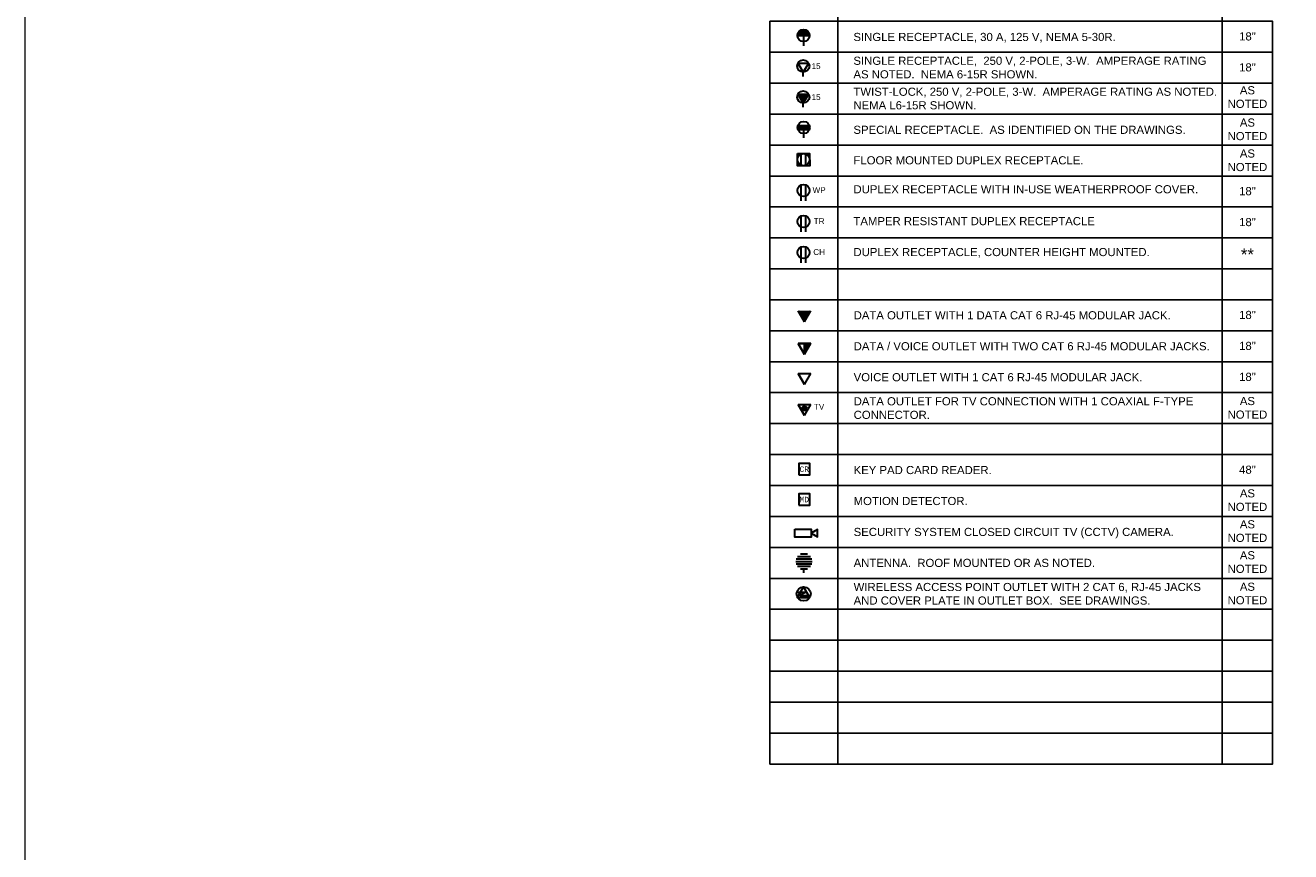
# Model space of a CAD drawing. Header units: inches. Extents: x 19474 to 23438, y 635 to 1835.
# Tile 1 of 14: x 19474 to 19933, y 935 to 1235. Entities that reach past the tile are written whole.
import ezdxf
from ezdxf.enums import TextEntityAlignment as Align

# ---------------------------------------------------------------- set-up
doc = ezdxf.new("R2010")
doc.units = ezdxf.units.IN
doc.header["$MEASUREMENT"] = 0
doc.layers.add('E-ARIAL-TEXT', color=7, linetype='Continuous')
for name, color, linetype, lineweight in [('E-COMM-SYMB', 7, 'Continuous', 30), ('E-DEVICE-SYMB', 7, 'Continuous', 30), ('G-ANNO-REFR', 7, 'Continuous', 35)]:
    doc.layers.add(name, color=color, linetype=linetype, lineweight=lineweight)
doc.layers.add('E-NPLT', color=7, linetype='Continuous', lineweight=0, plot=False)
doc.styles.add('Arial', font='arial.ttf', dxfattribs={"height": 0.125})
doc.styles.add('MONOTXT', font='MONOTXT', dxfattribs={"height": 0.2})

# ---------------------------------------------------------------- blocks, each defined once
blk = doc.blocks.new('FA')
blk.add_lwpolyline([(-9.5, 0), (9.5, 0), (9.5, 19.1), (-9.5, 19.1)], close=True)
at = {"style": 'MONOTXT'}
blk.add_attdef('TAG00', text='', height=9.35, dxfattribs=at).set_placement((0, 9.5), align=Align.MIDDLE)
blk = doc.blocks.new('COMM-PDS WAP')
at = {"flags": 128}
blk.add_lwpolyline([(-0.3, 13.4), (-12.1, -7), (11.5, -7)], close=True, dxfattribs=at)
blk.add_lwpolyline([(-11, 3.5), (4.6, 3.5), (-7, -2.8), (11.3, -2.8)], dxfattribs=at)
blk.add_circle((0, 0), 13.4)
blk = doc.blocks.new('ANG M&I STANDARD DESIGN E501-E504')
at = {"layer": 'E-COMM-SYMB'}
blk.add_hatch(color=256, dxfattribs=at).paths.add_polyline_path([(19756.61, 1127.46), (19758.89, 1131.45), (19754.32, 1131.45)])
h = blk.add_hatch(dxfattribs=at)
h.set_pattern_fill('U', color=256, scale=2.039268, angle=90, style=0, pattern_type=0)
h.set_pattern_definition([(90, (19711.614748, 1196.289548), (-0.030589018, 2e-18), [])])
h.paths.add_polyline_path([(19756.61, 1115.62), (19754.32, 1119.61), (19756.61, 1115.62), (19758.89, 1119.61), (19756.61, 1119.61), (19754.32, 1119.61), (19756.61, 1119.61)])
h = blk.add_hatch(color=256, dxfattribs=at)
h.dxf.hatch_style = 1
h.paths.add_polyline_path([(19757.39, 1096.03, 1), (19755.71, 1096.03, 1)])
at = {"layer": 'E-DEVICE-SYMB'}
h = blk.add_hatch(color=256, dxfattribs=at)
h.dxf.hatch_style = 1
h.paths.add_polyline_path([(19755.39, 1233.44, 0.306262), (19754, 1231.4), (19755.39, 1231.4)])
h.paths.add_polyline_path([(19757.03, 1233.44, 0.193372), (19755.39, 1233.44), (19755.39, 1231.4), (19757.03, 1231.4)])
h.paths.add_polyline_path([(19757.03, 1233.44), (19757.03, 1231.4), (19758.42, 1231.4, 0.306262)])
h = blk.add_hatch(color=256, dxfattribs=at)
h.dxf.hatch_style = 1
h.paths.add_polyline_path([(19756.13, 1210.05), (19754.17, 1210.05), (19756.13, 1206.84)])
h.paths.add_polyline_path([(19758.1, 1210.05), (19756.13, 1210.05), (19756.13, 1206.84)])
h = blk.add_hatch(color=256, dxfattribs=at)
h.dxf.hatch_style = 1
h.paths.add_polyline_path([(19755.45, 1198.68), (19754.18, 1198.68, 0.081079), (19754.06, 1197.98, 0.081079), (19754.18, 1197.28), (19755.45, 1197.28)])
h.paths.add_polyline_path([(19757.09, 1198.68), (19755.45, 1198.68), (19755.45, 1197.28), (19757.09, 1197.28)])
h.paths.add_polyline_path([(19758.48, 1197.98, 0.081079), (19758.36, 1198.68), (19757.09, 1198.68), (19757.09, 1197.28), (19758.36, 1197.28, 0.081079)])
at = {"layer": 'E-ARIAL-TEXT'}
for p, q in [((19768.68, 1531.48), (19768.68, 966.89)), ((19908.31, 1531.48), (19908.31, 966.89))]:
    blk.add_line(p, q, dxfattribs=at)
for points in [[(19743.99, 1236.54), (19926.56, 1236.54), (19926.56, 1225.31), (19743.99, 1225.31)], [(19743.99, 1225.31), (19926.56, 1225.31), (19926.56, 1214.07), (19743.99, 1214.07)], [(19743.99, 1214.07), (19926.56, 1214.07), (19926.56, 1202.84), (19743.99, 1202.84)], [(19743.99, 1202.84), (19926.56, 1202.84), (19926.56, 1191.6), (19743.99, 1191.6)], [(19743.99, 1191.6), (19926.56, 1191.6), (19926.56, 1180.37), (19743.99, 1180.37)], [(19743.99, 1180.37), (19926.56, 1180.37), (19926.56, 1169.13), (19743.99, 1169.13)], [(19743.99, 1169.13), (19926.56, 1169.13), (19926.56, 1157.9), (19743.99, 1157.9)], [(19743.99, 1157.9), (19926.56, 1157.9), (19926.56, 1146.66), (19743.99, 1146.66)], [(19743.99, 1146.66), (19926.56, 1146.66), (19926.56, 1135.42), (19743.99, 1135.42)], [(19743.99, 1135.42), (19926.56, 1135.42), (19926.56, 1124.19), (19743.99, 1124.19)], [(19743.99, 1124.19), (19926.56, 1124.19), (19926.56, 1112.95), (19743.99, 1112.95)], [(19743.99, 1112.95), (19926.56, 1112.95), (19926.56, 1101.72), (19743.99, 1101.72)], [(19743.99, 1101.72), (19926.56, 1101.72), (19926.56, 1090.48), (19743.99, 1090.48)], [(19743.99, 1090.48), (19926.56, 1090.48), (19926.56, 1079.25), (19743.99, 1079.25)], [(19743.99, 1079.25), (19926.56, 1079.25), (19926.56, 1068.01), (19743.99, 1068.01)], [(19743.99, 1068.01), (19926.56, 1068.01), (19926.56, 1056.77), (19743.99, 1056.77)], [(19743.99, 1056.77), (19926.56, 1056.77), (19926.56, 1045.54), (19743.99, 1045.54)], [(19743.99, 1045.54), (19926.56, 1045.54), (19926.56, 1034.3), (19743.99, 1034.3)], [(19743.99, 1034.3), (19926.56, 1034.3), (19926.56, 1023.07), (19743.99, 1023.07)], [(19743.99, 1023.07), (19926.56, 1023.07), (19926.56, 1011.83), (19743.99, 1011.83)], [(19743.99, 1011.83), (19926.56, 1011.83), (19926.56, 1000.6), (19743.99, 1000.6)], [(19743.99, 1000.6), (19926.56, 1000.6), (19926.56, 989.36), (19743.99, 989.36)], [(19743.99, 989.36), (19926.56, 989.36), (19926.56, 978.13), (19743.99, 978.13)], [(19743.99, 978.13), (19926.56, 978.13), (19926.56, 966.89), (19743.99, 966.89)]]:
    blk.add_lwpolyline(points, close=True, dxfattribs=at)
at = {"layer": 'E-COMM-SYMB'}
for p, q in [((19754.32, 1131.45), (19756.61, 1127.46)), ((19756.61, 1127.46), (19754.32, 1131.45)), ((19756.61, 1127.46), (19758.89, 1131.45)), ((19754.32, 1119.61), (19756.61, 1119.61)), ((19756.61, 1119.61), (19754.32, 1119.61)), ((19754.32, 1119.61), (19756.61, 1115.62)), ((19756.61, 1115.62), (19754.32, 1119.61)), ((19756.61, 1119.61), (19756.61, 1115.62)), ((19756.61, 1119.61), (19756.61, 1119.61)), ((19758.89, 1119.61), (19756.61, 1119.61)), ((19756.61, 1115.62), (19758.89, 1119.61)), ((19756.61, 1115.62), (19756.61, 1115.62)), ((19756.61, 1115.62), (19756.61, 1115.62)), ((19754.27, 1108.67), (19756.55, 1104.68)), ((19756.55, 1104.68), (19754.27, 1108.67)), ((19754.27, 1108.67), (19758.83, 1108.67)), ((19756.55, 1104.68), (19758.83, 1108.67)), ((19754.27, 1097.44), (19756.55, 1093.45)), ((19756.55, 1093.45), (19754.27, 1097.44)), ((19754.27, 1097.44), (19758.83, 1097.44)), ((19756.55, 1093.45), (19758.83, 1097.44)), ((19753.41, 1040.47), (19759.34, 1040.47)), ((19753.55, 1041.37), (19759.2, 1041.37)), ((19753.55, 1039.58), (19759.2, 1039.58)), ((19754.01, 1042.26), (19758.74, 1042.26)), ((19754.01, 1038.68), (19758.74, 1038.68)), ((19755.12, 1043.16), (19757.63, 1043.16)), ((19755.12, 1037.79), (19757.63, 1037.79)), ((19756.37, 1036.32), (19756.37, 1037.79))]:
    blk.add_line(p, q, dxfattribs=at)
for points in [[(19753.05, 1052.14), (19758.95, 1052.14), (19758.95, 1049.26), (19753.05, 1049.26)], [(19758.95, 1050.7), (19761.26, 1049.37), (19761.26, 1052.03)]]:
    blk.add_lwpolyline(points, close=True, dxfattribs=at)
blk.add_circle((19756.55, 1096.03), 0.843, dxfattribs=at)
at = {"layer": 'E-DEVICE-SYMB'}
for p, q in [((19756.27, 1227.66), (19756.27, 1233.6)), ((19754, 1231.4), (19758.42, 1231.4)), ((19754.17, 1221.29), (19758.1, 1221.29)), ((19754.17, 1221.29), (19756.13, 1218.08)), ((19756.13, 1218.08), (19758.1, 1221.29)), ((19756.13, 1216.55), (19756.13, 1218.08)), ((19754.17, 1210.05), (19758.1, 1210.05)), ((19754.17, 1210.05), (19756.13, 1206.84)), ((19756.13, 1205.31), (19756.13, 1210.05)), ((19756.13, 1206.84), (19758.1, 1210.05)), ((19754.18, 1198.68), (19758.36, 1198.68)), ((19754.18, 1197.28), (19758.36, 1197.28)), ((19756.27, 1194.24), (19756.27, 1198.68)), ((19755.41, 1184.27), (19755.41, 1188.37)), ((19757.05, 1184.27), (19757.05, 1188.37)), ((19755.41, 1171.35), (19755.41, 1177.14)), ((19757.05, 1171.35), (19757.05, 1177.14)), ((19755.41, 1160.11), (19755.41, 1165.9)), ((19757.05, 1160.11), (19757.05, 1165.9)), ((19755.41, 1148.88), (19755.41, 1154.67)), ((19757.05, 1148.88), (19757.05, 1154.67))]:
    blk.add_line(p, q, dxfattribs=at)
blk.add_lwpolyline([(19754.02, 1188.53), (19758.44, 1188.53), (19758.45, 1184.12), (19754.02, 1184.12)], close=True, dxfattribs=at)
for centre in [(19756.21, 1231.4), (19756.13, 1220.29), (19756.13, 1209.05), (19756.27, 1197.98), (19756.23, 1186.32), (19756.23, 1175.09), (19756.23, 1163.85), (19756.23, 1152.62)]:
    blk.add_circle(centre, 2.21, dxfattribs=at)
at = {"layer": 'E-NPLT'}
blk.add_lwpolyline([(19473.57, 1835.08), (20966.29, 1835.08), (20966.29, 635.08), (19473.57, 635.08)], close=True, dxfattribs=at)
at = {"layer": 'E-COMM-SYMB', "xscale": 0.2124237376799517, "yscale": 0.2124237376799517, "zscale": 0.2124237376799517}
for p, values in [((19756.5, 1071.91), {'TAG00': 'CR'}), ((19756.5, 1060.89), {'TAG00': 'MD'})]:
    blk.add_blockref('FA', p, dxfattribs=at).add_auto_attribs(values)
at = {"layer": 'E-COMM-SYMB', "xscale": 0.1908754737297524, "yscale": 0.1908754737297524, "zscale": 0.1908754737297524}
blk.add_blockref('COMM-PDS WAP', (19756.26, 1028.67), dxfattribs=at)
at = {"layer": 'E-ARIAL-TEXT', "attachment_point": 1, "style": 'Arial'}
for s, insert, char_height, width in [('SINGLE RECEPTACLE, 30 A, 125 V, NEMA 5-30R.', (19774.35, 1232.33), 2.9494, 133.6548), ('\\pxqc;18"', (19908.31, 1232.53), 2.949, 18.2579), ('SINGLE RECEPTACLE,  250 V, 2-POLE, 3-W.  AMPERAGE RATING AS NOTED.  NEMA 6-15R SHOWN.', (19774.35, 1223.68), 2.9494, 133.6548), ('\\pxqc;18"', (19908.31, 1221.29), 2.949, 18.2579), ('TWIST-LOCK, 250 V, 2-POLE, 3-W.  AMPERAGE RATING AS NOTED.\\PNEMA L6-15R SHOWN.', (19774.35, 1212.44), 2.9494, 133.6548), ('\\pxqc;AS NOTED', (19908.31, 1212.97), 2.9494, 18.2579), ('\\pxqc;AS NOTED', (19908.31, 1201.25), 2.9494, 18.2579), ('SPECIAL RECEPTACLE.  AS IDENTIFIED ON THE DRAWINGS.', (19774.35, 1198.62), 2.9494, 133.6548), ('FLOOR MOUNTED DUPLEX RECEPTACLE.', (19774.35, 1187.54), 2.9494, 132.998), ('\\pxqc;AS NOTED', (19908.31, 1190.02), 2.9494, 18.2579), ('DUPLEX RECEPTACLE WITH IN-USE WEATHERPROOF COVER.', (19774.35, 1177.03), 2.9494, 133.6548), ('\\pxqc;18"', (19908.31, 1176.35), 2.949, 18.2579), ('TAMPER RESISTANT DUPLEX RECEPTACLE', (19774.35, 1165.47), 2.9494, 132.0242), ('\\pxqc;18"', (19908.31, 1165.12), 2.949, 18.2579), ('DUPLEX RECEPTACLE, COUNTER HEIGHT MOUNTED.', (19774.35, 1154.24), 2.9494, 132.0242), ('\\pxqc;**', (19908.31, 1154.07), 4.389, 18.2579), ('DATA OUTLET WITH 1 DATA CAT 6 RJ-45 MODULAR JACK.', (19774.42, 1131.28), 2.9494, 132.1328), ('\\pxqc;18"', (19908.31, 1131.41), 2.949, 18.2579), ('DATA / VOICE OUTLET WITH TWO CAT 6 RJ-45 MODULAR JACKS.', (19774.42, 1120.04), 2.9494, 132.1328), ('\\pxqc;18"', (19908.31, 1120.17), 2.949, 18.2579), ('VOICE OUTLET WITH 1 CAT 6 RJ-45 MODULAR JACK.', (19774.42, 1108.8), 2.9494, 132.1328), ('\\pxqc;18"', (19908.31, 1108.94), 2.949, 18.2579), ('DATA OUTLET FOR TV CONNECTION WITH 1 COAXIAL F-TYPE CONNECTOR. ', (19774.42, 1100.06), 2.9494, 132.1328), ('\\pxqc;AS NOTED', (19908.31, 1100.15), 2.9494, 18.2579), ('KEY PAD CARD READER.', (19774.42, 1075.1), 2.9494, 132.1328), ('\\pxqc;48"', (19908.31, 1075.23), 2.949, 18.2579), ('\\pxqc;AS NOTED', (19908.31, 1066.64), 2.9494, 18.2579), ('MOTION DETECTOR.', (19774.42, 1063.86), 2.9494, 132.1328), ('SECURITY SYSTEM CLOSED CIRCUIT TV (CCTV) CAMERA.', (19774.42, 1052.63), 2.9494, 132.1328), ('\\pxqc;AS NOTED', (19908.31, 1055.4), 2.9494, 18.2579), ('\\pxqc;AS NOTED', (19908.31, 1044.16), 2.9494, 18.2579), ('ANTENNA.  ROOF MOUNTED OR AS NOTED.', (19774.42, 1041.39), 2.9494, 132.1328), ('WIRELESS ACCESS POINT OUTLET WITH 2 CAT 6, RJ-45 JACKS AND COVER PLATE IN OUTLET BOX.  SEE DRAWINGS.  ', (19774.42, 1032.64), 2.94935, 132.1328), ('\\pxqc;AS NOTED', (19908.31, 1032.74), 2.9494, 18.2579)]:
    blk.add_mtext(s, dxfattribs=dict(at, insert=insert, char_height=char_height, width=width))
at = {"layer": 'E-DEVICE-SYMB', "lineweight": 15, "char_height": 2.107, "width": 5.2907, "attachment_point": 1, "style": 'Arial'}
for s, insert in [('\\pxqc;15', (19758.13, 1221.29)), ('\\pxqc;15', (19758.13, 1210.06)), ('\\pxqc;WP', (19759.24, 1176.31)), ('\\pxqc;TR', (19759.24, 1165.07)), ('\\pxqc;CH', (19759.24, 1153.83)), ('\\pxqc;TV', (19759.24, 1097.66))]:
    blk.add_mtext(s, dxfattribs=dict(at, insert=insert))

msp = doc.modelspace()

# ---------------------------------------------------------------- block references
at = {"layer": 'G-ANNO-REFR'}
msp.add_blockref('ANG M&I STANDARD DESIGN E501-E504', (0, 0), dxfattribs=at)

doc.saveas('drawing.dxf')
